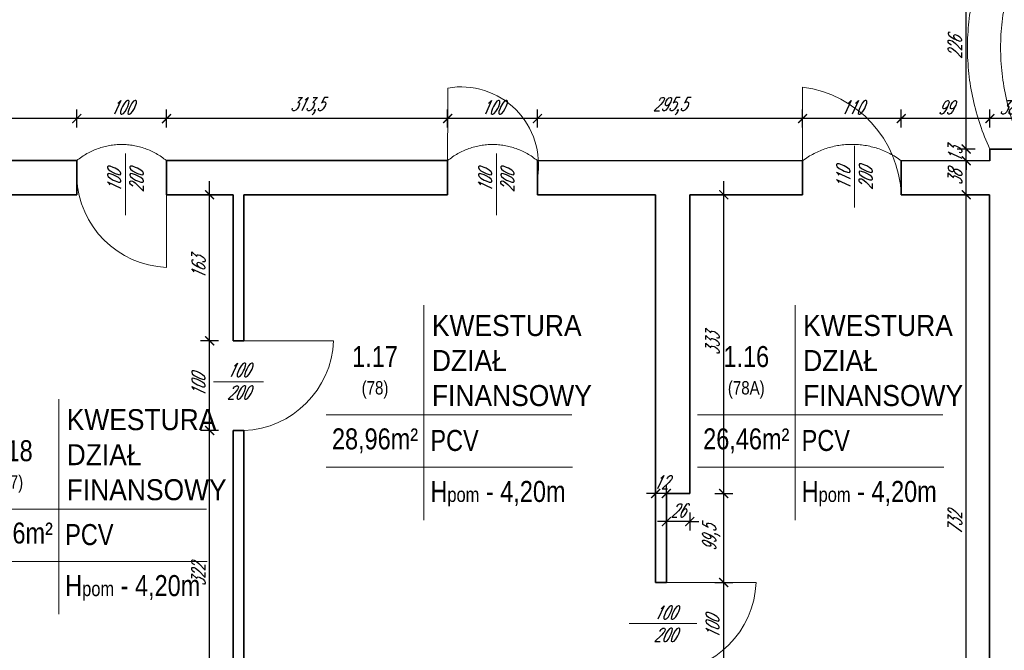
# Model space of a CAD drawing. Header units: millimetres. Extents: x 402 to 79005, y -7782 to 89952.
# Tile 147 of 256: x 23576 to 24673, y 28628 to 29332. Entities that reach past the tile are written whole.
import ezdxf

# ---------------------------------------------------------------- set-up
doc = ezdxf.new("R2010")
doc.units = ezdxf.units.MM
doc.header["$LTSCALE"] = 10
doc.linetypes.add('DASHED', pattern=[19.05, 12.7, -6.35])
doc.layers.get('0').update_dxf_attribs({"lineweight": 0})
doc.layers.get('Defpoints').update_dxf_attribs({"color": 253})
for name, color, linetype, lineweight in [('01 parter - ściany', 253, 'Continuous', 35), ('03_drzwi', 253, 'Continuous', 15), ('04-2_nad', 253, 'DASHED', 5), ('05-01_wymiary', 253, 'Continuous', 5), ('05-03_opis', 253, 'Continuous', 5)]:
    doc.layers.add(name, color=color, linetype=linetype, lineweight=lineweight)
doc.styles.add('ariel', font='ARIAL.TTF', dxfattribs={"width": 0.8})
doc.styles.add('ariel_wym', font='simplex.shx', dxfattribs={"width": 0.65, "oblique": 25})
doc.dimstyles.new('ariel 50 wnętrze', dxfattribs={"dimtxt": 15, "dimasz": 10, "dimexe": 10, "dimexo": 0, "dimgap": 5, "dimtad": 1, "dimdec": 1, "dimrnd": 0.5, "dimtxsty": 'ariel_wym', "dimblk": 'ARCHTICK', "dimcen": 2.5, "dimdle": 15, "dimazin": 0, "dimtfac": 1, "dimtdec": 1, "dimtix": 1, "dimtmove": 0, "dimatfit": 3, "dimldrblk": 'DOT', "dimfxl": 0, "dimarcsym": 0})

# ---------------------------------------------------------------- blocks, each defined once
blk = doc.blocks.new('_ArchTick')
at = {"color": 0, "linetype": 'ByBlock', "const_width": 0.15}
blk.add_lwpolyline([(-0.5, -0.5), (0.5, 0.5)], dxfattribs=at)
blk = doc.blocks.new('*D1583')
at = {"layer": '05-01_wymiary', "color": 0, "lineweight": -2}
for p, q in [((24657.4, 29211.4), (24657.4, 29231.4)), ((24695.4, 29211.4), (24695.4, 29231.4)), ((24710.4, 29221.4), (24642.4, 29221.4))]:
    blk.add_line(p, q, dxfattribs=at)
at = {"layer": 'Defpoints', "color": 0}
for p in [(24657.4, 29221.4), (24657.4, 29187.4), (24695.4, 29187.4)]:
    blk.add_point(p, dxfattribs=at)
at = {"layer": '05-01_wymiary', "color": 0, "lineweight": -2, "xscale": 10, "yscale": 10, "zscale": 10, "rotation": 180}
blk.add_blockref('_ArchTick', (24657.4, 29221.4), dxfattribs=at)
at = {"layer": '05-01_wymiary', "color": 0, "lineweight": -2, "xscale": 10, "yscale": 10, "zscale": 10}
blk.add_blockref('_ArchTick', (24695.4, 29221.4), dxfattribs=at)
at = {"layer": '05-01_wymiary', "color": 0, "insert": (24676.4, 29233.9), "char_height": 15, "attachment_point": 5, "style": 'ariel_wym'}
blk.add_mtext('38', dxfattribs=at)
blk = doc.blocks.new('_Dot')
at = {"color": 0, "linetype": 'ByBlock', "lineweight": -2}
blk.add_line((-0.5, 0), (-1, 0), dxfattribs=at)
at = {"color": 0, "linetype": 'ByBlock', "const_width": 0.5}
blk.add_lwpolyline([(-0.25, 0, 1), (0.25, 0, 1)], format="xyb", close=True, dxfattribs=at)
blk = doc.blocks.new('*D1584')
at = {"layer": '05-01_wymiary', "color": 0, "lineweight": -2}
for p, q in [((24558.6, 29211.4), (24558.6, 29231.4)), ((24657.4, 29211.4), (24657.4, 29231.4)), ((24672.4, 29221.4), (24543.6, 29221.4))]:
    blk.add_line(p, q, dxfattribs=at)
at = {"layer": 'Defpoints', "color": 0}
for p in [(24558.6, 29221.4), (24657.4, 29187.4), (24558.6, 29174.5)]:
    blk.add_point(p, dxfattribs=at)
at = {"layer": '05-01_wymiary', "color": 0, "lineweight": -2, "xscale": 10, "yscale": 10, "zscale": 10, "rotation": 180}
blk.add_blockref('_ArchTick', (24558.6, 29221.4), dxfattribs=at)
at = {"layer": '05-01_wymiary', "color": 0, "lineweight": -2, "xscale": 10, "yscale": 10, "zscale": 10}
blk.add_blockref('_ArchTick', (24657.4, 29221.4), dxfattribs=at)
at = {"layer": '05-01_wymiary', "color": 0, "insert": (24608, 29233.9), "char_height": 15, "attachment_point": 5, "style": 'ariel_wym'}
blk.add_mtext('99', dxfattribs=at)
blk = doc.blocks.new('*D1585')
at = {"layer": '05-01_wymiary', "color": 0, "lineweight": -2}
for p, q in [((24448.6, 29211.4), (24448.6, 29231.4)), ((24558.6, 29211.4), (24558.6, 29231.4)), ((24573.6, 29221.4), (24433.6, 29221.4))]:
    blk.add_line(p, q, dxfattribs=at)
at = {"layer": 'Defpoints', "color": 0}
for p in [(24448.6, 29221.4), (24448.6, 29174.5), (24558.6, 29174.5)]:
    blk.add_point(p, dxfattribs=at)
at = {"layer": '05-01_wymiary', "color": 0, "lineweight": -2, "xscale": 10, "yscale": 10, "zscale": 10, "rotation": 180}
blk.add_blockref('_ArchTick', (24448.6, 29221.4), dxfattribs=at)
at = {"layer": '05-01_wymiary', "color": 0, "lineweight": -2, "xscale": 10, "yscale": 10, "zscale": 10}
blk.add_blockref('_ArchTick', (24558.6, 29221.4), dxfattribs=at)
at = {"layer": '05-01_wymiary', "color": 0, "insert": (24503.6, 29233.9), "char_height": 15, "attachment_point": 5, "style": 'ariel_wym'}
blk.add_mtext('110', dxfattribs=at)
blk = doc.blocks.new('*D1586')
at = {"layer": '05-01_wymiary', "color": 0, "lineweight": -2}
for p, q in [((24153, 29211.4), (24153, 29231.4)), ((24448.6, 29211.4), (24448.6, 29231.4)), ((24463.6, 29221.4), (24138, 29221.4))]:
    blk.add_line(p, q, dxfattribs=at)
at = {"layer": 'Defpoints', "color": 0}
for p in [(24153, 29221.4), (24153, 29174.5), (24448.6, 29174.5)]:
    blk.add_point(p, dxfattribs=at)
at = {"layer": '05-01_wymiary', "color": 0, "lineweight": -2, "xscale": 10, "yscale": 10, "zscale": 10, "rotation": 180}
blk.add_blockref('_ArchTick', (24153, 29221.4), dxfattribs=at)
at = {"layer": '05-01_wymiary', "color": 0, "lineweight": -2, "xscale": 10, "yscale": 10, "zscale": 10}
blk.add_blockref('_ArchTick', (24448.6, 29221.4), dxfattribs=at)
at = {"layer": '05-01_wymiary', "color": 0, "insert": (24300.8, 29235.3), "char_height": 15, "attachment_point": 5, "style": 'ariel_wym'}
blk.add_mtext('295,5', dxfattribs=at)
blk = doc.blocks.new('*D1587')
at = {"layer": '05-01_wymiary', "color": 0, "lineweight": -2}
for p, q in [((24053, 29211.4), (24053, 29231.4)), ((24153, 29211.4), (24153, 29231.4)), ((24168, 29221.4), (24038, 29221.4))]:
    blk.add_line(p, q, dxfattribs=at)
at = {"layer": 'Defpoints', "color": 0}
for p in [(24053, 29221.4), (24053, 29174.5), (24153, 29174.5)]:
    blk.add_point(p, dxfattribs=at)
at = {"layer": '05-01_wymiary', "color": 0, "lineweight": -2, "xscale": 10, "yscale": 10, "zscale": 10, "rotation": 180}
blk.add_blockref('_ArchTick', (24053, 29221.4), dxfattribs=at)
at = {"layer": '05-01_wymiary', "color": 0, "lineweight": -2, "xscale": 10, "yscale": 10, "zscale": 10}
blk.add_blockref('_ArchTick', (24153, 29221.4), dxfattribs=at)
at = {"layer": '05-01_wymiary', "color": 0, "insert": (24103, 29233.9), "char_height": 15, "attachment_point": 5, "style": 'ariel_wym'}
blk.add_mtext('100', dxfattribs=at)
blk = doc.blocks.new('*D1588')
at = {"layer": '05-01_wymiary', "color": 0, "lineweight": -2}
for p, q in [((23739.6, 29211.4), (23739.6, 29231.4)), ((24053, 29211.4), (24053, 29231.4)), ((24068, 29221.4), (23724.6, 29221.4))]:
    blk.add_line(p, q, dxfattribs=at)
at = {"layer": 'Defpoints', "color": 0}
for p in [(23739.6, 29221.4), (23739.6, 29174.5), (24053, 29174.5)]:
    blk.add_point(p, dxfattribs=at)
at = {"layer": '05-01_wymiary', "color": 0, "lineweight": -2, "xscale": 10, "yscale": 10, "zscale": 10, "rotation": 180}
blk.add_blockref('_ArchTick', (23739.6, 29221.4), dxfattribs=at)
at = {"layer": '05-01_wymiary', "color": 0, "lineweight": -2, "xscale": 10, "yscale": 10, "zscale": 10}
blk.add_blockref('_ArchTick', (24053, 29221.4), dxfattribs=at)
at = {"layer": '05-01_wymiary', "color": 0, "insert": (23896.3, 29235.3), "char_height": 15, "attachment_point": 5, "style": 'ariel_wym'}
blk.add_mtext('313,5', dxfattribs=at)
blk = doc.blocks.new('*D1589')
at = {"layer": '05-01_wymiary', "color": 0, "lineweight": -2}
for p, q in [((23639.6, 29211.4), (23639.6, 29231.4)), ((23739.6, 29211.4), (23739.6, 29231.4)), ((23754.6, 29221.4), (23624.6, 29221.4))]:
    blk.add_line(p, q, dxfattribs=at)
at = {"layer": 'Defpoints', "color": 0}
for p in [(23639.6, 29221.4), (23639.6, 29174.5), (23739.6, 29174.5)]:
    blk.add_point(p, dxfattribs=at)
at = {"layer": '05-01_wymiary', "color": 0, "lineweight": -2, "xscale": 10, "yscale": 10, "zscale": 10, "rotation": 180}
blk.add_blockref('_ArchTick', (23639.6, 29221.4), dxfattribs=at)
at = {"layer": '05-01_wymiary', "color": 0, "lineweight": -2, "xscale": 10, "yscale": 10, "zscale": 10}
blk.add_blockref('_ArchTick', (23739.6, 29221.4), dxfattribs=at)
at = {"layer": '05-01_wymiary', "color": 0, "insert": (23689.6, 29233.9), "char_height": 15, "attachment_point": 5, "style": 'ariel_wym'}
blk.add_mtext('100', dxfattribs=at)
blk = doc.blocks.new('*D1590')
at = {"layer": '05-01_wymiary', "color": 0, "lineweight": -2}
for p, q in [((23414.6, 29211.4), (23414.6, 29231.4)), ((23639.6, 29211.4), (23639.6, 29231.4)), ((23654.6, 29221.4), (23399.6, 29221.4))]:
    blk.add_line(p, q, dxfattribs=at)
at = {"layer": 'Defpoints', "color": 0}
for p in [(23414.6, 29221.4), (23414.6, 29174.5), (23639.6, 29174.5)]:
    blk.add_point(p, dxfattribs=at)
at = {"layer": '05-01_wymiary', "color": 0, "lineweight": -2, "xscale": 10, "yscale": 10, "zscale": 10, "rotation": 180}
blk.add_blockref('_ArchTick', (23414.6, 29221.4), dxfattribs=at)
at = {"layer": '05-01_wymiary', "color": 0, "lineweight": -2, "xscale": 10, "yscale": 10, "zscale": 10}
blk.add_blockref('_ArchTick', (23639.6, 29221.4), dxfattribs=at)
at = {"layer": '05-01_wymiary', "color": 0, "insert": (23527.1, 29233.9), "char_height": 15, "attachment_point": 5, "style": 'ariel_wym'}
blk.add_mtext('225', dxfattribs=at)
blk = doc.blocks.new('*D1601')
at = {"layer": '05-01_wymiary', "color": 0, "lineweight": -2}
for p, q in [((23787.7, 28536.5), (23787.7, 28888.6)), ((23797.7, 28873.6), (23777.7, 28873.6)), ((23797.7, 28551.5), (23777.7, 28551.5))]:
    blk.add_line(p, q, dxfattribs=at)
at = {"layer": 'Defpoints', "color": 0}
for p in [(23787.7, 28873.6), (23813.8, 28873.6), (23813.8, 28551.5)]:
    blk.add_point(p, dxfattribs=at)
at = {"layer": '05-01_wymiary', "color": 0, "lineweight": -2, "xscale": 10, "yscale": 10, "zscale": 10}
for p, rotation in [((23787.7, 28873.6), 90), ((23787.7, 28551.5), 270)]:
    blk.add_blockref('_ArchTick', p, dxfattribs=dict(at, rotation=rotation))
at = {"layer": '05-01_wymiary', "color": 0, "insert": (23775.2, 28712.5), "char_height": 15, "attachment_point": 5, "rotation": 90, "style": 'ariel_wym'}
blk.add_mtext('322', dxfattribs=at)
blk = doc.blocks.new('*D1602')
at = {"layer": '05-01_wymiary', "color": 0, "lineweight": -2}
for p, q in [((23787.7, 28858.6), (23787.7, 28988.6)), ((23797.7, 28973.6), (23777.7, 28973.6)), ((23797.7, 28873.6), (23777.7, 28873.6))]:
    blk.add_line(p, q, dxfattribs=at)
at = {"layer": 'Defpoints', "color": 0}
for p in [(23787.7, 28973.6), (23813.8, 28973.6), (23813.8, 28873.6)]:
    blk.add_point(p, dxfattribs=at)
at = {"layer": '05-01_wymiary', "color": 0, "lineweight": -2, "xscale": 10, "yscale": 10, "zscale": 10}
for p, rotation in [((23787.7, 28973.6), 90), ((23787.7, 28873.6), 270)]:
    blk.add_blockref('_ArchTick', p, dxfattribs=dict(at, rotation=rotation))
at = {"layer": '05-01_wymiary', "color": 0, "insert": (23775.2, 28923.6), "char_height": 15, "attachment_point": 5, "rotation": 90, "style": 'ariel_wym'}
blk.add_mtext('100', dxfattribs=at)
blk = doc.blocks.new('*D1603')
at = {"layer": '05-01_wymiary', "color": 0, "lineweight": -2}
for p, q in [((23787.7, 28958.6), (23787.7, 29151.5)), ((23797.7, 29136.5), (23777.7, 29136.5)), ((23797.7, 28973.6), (23777.7, 28973.6))]:
    blk.add_line(p, q, dxfattribs=at)
at = {"layer": 'Defpoints', "color": 0}
for p in [(23787.7, 29136.5), (23813.8, 29136.5), (23813.8, 28973.6)]:
    blk.add_point(p, dxfattribs=at)
at = {"layer": '05-01_wymiary', "color": 0, "lineweight": -2, "xscale": 10, "yscale": 10, "zscale": 10}
for p, rotation in [((23787.7, 29136.5), 90), ((23787.7, 28973.6), 270)]:
    blk.add_blockref('_ArchTick', p, dxfattribs=dict(at, rotation=rotation))
at = {"layer": '05-01_wymiary', "color": 0, "insert": (23775.2, 29055), "char_height": 15, "attachment_point": 5, "rotation": 90, "style": 'ariel_wym'}
blk.add_mtext('163', dxfattribs=at)
blk = doc.blocks.new('*D1608')
at = {"layer": '05-01_wymiary', "color": 0, "lineweight": -2}
for p, q in [((24360.7, 28589.1), (24360.7, 28719.1)), ((24350.7, 28704.1), (24370.7, 28704.1)), ((24350.7, 28604.1), (24370.7, 28604.1))]:
    blk.add_line(p, q, dxfattribs=at)
at = {"layer": 'Defpoints', "color": 0}
for p in [(24297, 28704.1), (24360.7, 28704.1), (24296.8, 28604.1)]:
    blk.add_point(p, dxfattribs=at)
at = {"layer": '05-01_wymiary', "color": 0, "lineweight": -2, "xscale": 10, "yscale": 10, "zscale": 10}
for p, rotation in [((24360.7, 28704.1), 90), ((24360.7, 28604.1), 270)]:
    blk.add_blockref('_ArchTick', p, dxfattribs=dict(at, rotation=rotation))
at = {"layer": '05-01_wymiary', "color": 0, "insert": (24348.2, 28654.1), "char_height": 15, "attachment_point": 5, "rotation": 90, "style": 'ariel_wym'}
blk.add_mtext('100', dxfattribs=at)
blk = doc.blocks.new('*D1609')
at = {"layer": '05-01_wymiary', "color": 0, "lineweight": -2}
for p, q in [((24360.7, 28689.1), (24360.7, 28818.4)), ((24350.7, 28803.4), (24370.7, 28803.4)), ((24350.7, 28704.1), (24370.7, 28704.1))]:
    blk.add_line(p, q, dxfattribs=at)
at = {"layer": 'Defpoints', "color": 0}
for p in [(24322.8, 28803.4), (24360.7, 28803.4), (24297, 28704.1)]:
    blk.add_point(p, dxfattribs=at)
at = {"layer": '05-01_wymiary', "color": 0, "lineweight": -2, "xscale": 10, "yscale": 10, "zscale": 10}
for p, rotation in [((24360.7, 28803.4), 90), ((24360.7, 28704.1), 270)]:
    blk.add_blockref('_ArchTick', p, dxfattribs=dict(at, rotation=rotation))
at = {"layer": '05-01_wymiary', "color": 0, "insert": (24346.8, 28753.8), "char_height": 15, "attachment_point": 5, "rotation": 90, "style": 'ariel_wym'}
blk.add_mtext('99,5', dxfattribs=at)
blk = doc.blocks.new('*D1610')
at = {"layer": '05-01_wymiary', "color": 0, "lineweight": -2}
for p, q in [((24360.7, 28788.4), (24360.7, 29151.5)), ((24350.7, 29136.5), (24370.7, 29136.5)), ((24350.7, 28803.4), (24370.7, 28803.4))]:
    blk.add_line(p, q, dxfattribs=at)
at = {"layer": 'Defpoints', "color": 0}
for p in [(24322.8, 29136.5), (24360.7, 29136.5), (24322.8, 28803.4)]:
    blk.add_point(p, dxfattribs=at)
at = {"layer": '05-01_wymiary', "color": 0, "lineweight": -2, "xscale": 10, "yscale": 10, "zscale": 10}
for p, rotation in [((24360.7, 29136.5), 90), ((24360.7, 28803.4), 270)]:
    blk.add_blockref('_ArchTick', p, dxfattribs=dict(at, rotation=rotation))
at = {"layer": '05-01_wymiary', "color": 0, "insert": (24348.2, 28970), "char_height": 15, "attachment_point": 5, "rotation": 90, "style": 'ariel_wym'}
blk.add_mtext('333', dxfattribs=at)
blk = doc.blocks.new('*D1611')
at = {"layer": '05-01_wymiary', "color": 0, "lineweight": -2}
for p, q in [((24296.8, 28782), (24296.8, 28762)), ((24322.8, 28782), (24322.8, 28762)), ((24296.8, 28772), (24286.8, 28772)), ((24322.8, 28772), (24296.8, 28772)), ((24322.8, 28772), (24332.8, 28772))]:
    blk.add_line(p, q, dxfattribs=at)
at = {"layer": 'Defpoints', "color": 0}
for p in [(24296.8, 28803.4), (24322.8, 28803.4), (24296.8, 28772)]:
    blk.add_point(p, dxfattribs=at)
at = {"layer": '05-01_wymiary', "color": 0, "lineweight": -2, "xscale": 10, "yscale": 10, "zscale": 10}
blk.add_blockref('_ArchTick', (24296.8, 28772), dxfattribs=at)
at = {"layer": '05-01_wymiary', "color": 0, "lineweight": -2, "xscale": 10, "yscale": 10, "zscale": 10, "rotation": 180}
blk.add_blockref('_ArchTick', (24322.8, 28772), dxfattribs=at)
at = {"layer": '05-01_wymiary', "color": 0, "insert": (24309.8, 28784.5), "char_height": 15, "attachment_point": 5, "style": 'ariel_wym'}
blk.add_mtext('26', dxfattribs=at)
blk = doc.blocks.new('*D1612')
at = {"layer": '05-01_wymiary', "color": 0, "lineweight": -2}
for p, q in [((24284.8, 28803.4), (24284.8, 28813.4)), ((24296.8, 28793.4), (24296.8, 28813.4)), ((24284.8, 28803.4), (24274.8, 28803.4)), ((24296.8, 28803.4), (24284.8, 28803.4)), ((24296.8, 28803.4), (24306.8, 28803.4))]:
    blk.add_line(p, q, dxfattribs=at)
at = {"layer": 'Defpoints', "color": 0}
for p in [(24284.8, 28803.4), (24284.8, 28803.4), (24296.8, 28772)]:
    blk.add_point(p, dxfattribs=at)
at = {"layer": '05-01_wymiary', "color": 0, "lineweight": -2, "xscale": 10, "yscale": 10, "zscale": 10}
blk.add_blockref('_ArchTick', (24284.8, 28803.4), dxfattribs=at)
at = {"layer": '05-01_wymiary', "color": 0, "lineweight": -2, "xscale": 10, "yscale": 10, "zscale": 10, "rotation": 180}
blk.add_blockref('_ArchTick', (24296.8, 28803.4), dxfattribs=at)
at = {"layer": '05-01_wymiary', "color": 0, "insert": (24290.8, 28815.9), "char_height": 15, "attachment_point": 5, "style": 'ariel_wym'}
blk.add_mtext('12', dxfattribs=at)
blk = doc.blocks.new('*D1613')
at = {"layer": '05-01_wymiary', "color": 0, "lineweight": -2}
for p, q in [((24631, 28389.5), (24631, 29151.5)), ((24631, 29136.5), (24621, 29136.5)), ((24641, 28404.5), (24621, 28404.5))]:
    blk.add_line(p, q, dxfattribs=at)
at = {"layer": 'Defpoints', "color": 0}
for p in [(24631, 29136.5), (24631, 29136.5), (24656.8, 28404.5)]:
    blk.add_point(p, dxfattribs=at)
at = {"layer": '05-01_wymiary', "color": 0, "lineweight": -2, "xscale": 10, "yscale": 10, "zscale": 10}
for p, rotation in [((24631, 29136.5), 90), ((24631, 28404.5), 270)]:
    blk.add_blockref('_ArchTick', p, dxfattribs=dict(at, rotation=rotation))
at = {"layer": '05-01_wymiary', "color": 0, "insert": (24618.5, 28770.5), "char_height": 15, "attachment_point": 5, "rotation": 90, "style": 'ariel_wym'}
blk.add_mtext('732', dxfattribs=at)
blk = doc.blocks.new('*D1614')
at = {"layer": '05-01_wymiary', "color": 0, "lineweight": -2}
for p, q in [((24631, 29121.5), (24631, 29189.4)), ((24641, 29174.4), (24621, 29174.4)), ((24631, 29136.5), (24621, 29136.5))]:
    blk.add_line(p, q, dxfattribs=at)
at = {"layer": 'Defpoints', "color": 0}
for p in [(24631, 29174.4), (24657.4, 29174.4), (24631, 29136.5)]:
    blk.add_point(p, dxfattribs=at)
at = {"layer": '05-01_wymiary', "color": 0, "lineweight": -2, "xscale": 10, "yscale": 10, "zscale": 10}
for p, rotation in [((24631, 29174.4), 90), ((24631, 29136.5), 270)]:
    blk.add_blockref('_ArchTick', p, dxfattribs=dict(at, rotation=rotation))
at = {"layer": '05-01_wymiary', "color": 0, "insert": (24618.5, 29155.5), "char_height": 15, "attachment_point": 5, "rotation": 90, "style": 'ariel_wym'}
blk.add_mtext('38', dxfattribs=at)
blk = doc.blocks.new('*D1615')
at = {"layer": '05-01_wymiary', "color": 0, "lineweight": -2}
for p, q in [((24631, 29187.5), (24631, 29197.5)), ((24641, 29187.5), (24621, 29187.5)), ((24631, 29174.4), (24631, 29187.5)), ((24641, 29174.4), (24621, 29174.4)), ((24631, 29174.4), (24631, 29164.4))]:
    blk.add_line(p, q, dxfattribs=at)
at = {"layer": 'Defpoints', "color": 0}
for p in [(24631, 29187.5), (24657.4, 29187.5), (24657.4, 29174.4)]:
    blk.add_point(p, dxfattribs=at)
at = {"layer": '05-01_wymiary', "color": 0, "lineweight": -2, "xscale": 10, "yscale": 10, "zscale": 10}
for p, rotation in [((24631, 29187.5), 270), ((24631, 29174.4), 90)]:
    blk.add_blockref('_ArchTick', p, dxfattribs=dict(at, rotation=rotation))
at = {"layer": '05-01_wymiary', "color": 0, "insert": (24618.5, 29181), "char_height": 15, "attachment_point": 5, "rotation": 90, "style": 'ariel_wym'}
blk.add_mtext('13', dxfattribs=at)
blk = doc.blocks.new('*D1616')
at = {"layer": '05-01_wymiary', "color": 0, "lineweight": -2}
for p, q in [((24631, 29172.5), (24631, 29428.5)), ((24641, 29413.5), (24621, 29413.5)), ((24641, 29187.5), (24621, 29187.5))]:
    blk.add_line(p, q, dxfattribs=at)
at = {"layer": 'Defpoints', "color": 0}
for p in [(24631, 29413.5), (24657.4, 29413.5), (24657.4, 29187.5)]:
    blk.add_point(p, dxfattribs=at)
at = {"layer": '05-01_wymiary', "color": 0, "lineweight": -2, "xscale": 10, "yscale": 10, "zscale": 10}
for p, rotation in [((24631, 29413.5), 90), ((24631, 29187.5), 270)]:
    blk.add_blockref('_ArchTick', p, dxfattribs=dict(at, rotation=rotation))
at = {"layer": '05-01_wymiary', "color": 0, "insert": (24618.5, 29300.5), "char_height": 15, "attachment_point": 5, "rotation": 90, "style": 'ariel_wym'}
blk.add_mtext('226', dxfattribs=at)

msp = doc.modelspace()

# ---------------------------------------------------------------- linework, layer by layer
at = {"layer": '01 parter - ściany'}
for p, q in [((24657.36, 29187.43), (24657.36, 29174.43)), ((24657.36, 29187.43), (24695.36, 29187.43)), ((23639.6, 29174.5), (23414.62, 29174.5)), ((23639.6, 29174.5), (23639.6, 29136.5)), ((24053.01, 29174.5), (23739.6, 29174.5)), ((23739.6, 29174.5), (23739.6, 29136.5)), ((24053.01, 29174.5), (24053.01, 29136.5)), ((24448.59, 29174.46), (24153.01, 29174.5)), ((24153.01, 29174.5), (24153.01, 29136.5)), ((24448.56, 29174.43), (24448.56, 29136.5)), ((24657.36, 29174.5), (24558.56, 29174.43)), ((24558.56, 29174.43), (24558.56, 29136.5)), ((23639.6, 29136.5), (23506.83, 29136.5)), ((23813.83, 29136.5), (23739.59, 29136.5)), ((23813.83, 28973.55), (23813.83, 29136.5)), ((24053.01, 29136.5), (23825.83, 29136.5)), ((23825.83, 29136.5), (23825.83, 28973.55)), ((24284.83, 29136.5), (24153, 29136.5)), ((24284.83, 29136.5), (24284.83, 28704.09)), ((24448.56, 29136.53), (24322.83, 29136.5)), ((24322.83, 28803.45), (24322.83, 29136.5)), ((24656.83, 29136.5), (24558.56, 29136.5)), ((24656.83, 28532.21), (24656.83, 29136.5)), ((23825.83, 28973.55), (23813.83, 28973.55)), ((23813.83, 28551.5), (23813.83, 28873.55)), ((23825.83, 28873.55), (23813.83, 28873.55)), ((23825.83, 28873.55), (23825.83, 28551.5)), ((24296.83, 28803.45), (24320.83, 28803.45)), ((24296.83, 28803.45), (24322.83, 28803.45)), ((24296.83, 28704.09), (24296.83, 28803.45)), ((24296.83, 28704.09), (24296.83, 28803.45)), ((24296.96, 28704.09), (24284.83, 28704.09))]:
    msp.add_line(p, q, dxfattribs=at)
at = {"layer": '03_drzwi'}
for p, q in [((24053.07, 29255.5), (24053.01, 29155.5)), ((24448.63, 29256.6), (24448.56, 29136.5)), ((23693.99, 29113.61), (23693.98, 29182.49)), ((24107.4, 29113.61), (24107.39, 29182.49)), ((24506.65, 29122.12), (24506.64, 29191)), ((23739.53, 29055.5), (23739.6, 29155.5)), ((23925.83, 28973.49), (23825.83, 28973.55)), ((23847.93, 28927.94), (23792.04, 28927.92)), ((24396.83, 28704.03), (24296.83, 28704.09)), ((24330.68, 28658.48), (24255.32, 28658.46))]:
    msp.add_line(p, q, dxfattribs=at)
for centre, radius, start, end in [((24067.73, 29170.21), 86.54, 350.21035, 99.75217), ((24432.32, 29131.31), 126.35, 2.35191, 82.58464), ((23743.83, 29159.72), 104.31, 182.32138, 267.64114), ((23821.61, 28977.78), 104.31, 272.32138, 357.64114), ((24292.61, 28708.32), 104.31, 272.32138, 357.64114)]:
    msp.add_arc(centre, radius, start, end, dxfattribs=at)
at = {"layer": '04-2_nad', "ltscale": 2}
for centre, radius, start, end in [((24900.25, 29300.5), 267.89, 155.05034, 204.94966), ((24927.2, 29300.5), 257.92, 154.01506, 205.98494), ((23689.6, 29114.31), 78.25, 50.28152, 129.71848), ((24103.01, 29114.31), 78.25, 50.28152, 129.71848), ((24503.59, 29100.47), 92.19, 53.37383, 126.62617)]:
    msp.add_arc(centre, radius, start, end, dxfattribs=at)
at = {"layer": '05-03_opis'}
for p, q in [((24026.53, 29013.54), (24026.53, 28773.71)), ((24440.29, 29013.54), (24440.29, 28773.71)), ((23619.47, 28908.56), (23619.47, 28668.73)), ((23917.62, 28890.98), (24191.33, 28890.98)), ((24331.38, 28890.98), (24605.08, 28890.98)), ((23917.62, 28832.62), (24192.09, 28832.62)), ((24331.38, 28832.62), (24605.85, 28832.62)), ((23510.55, 28786), (23784.26, 28786)), ((23510.55, 28727.64), (23785.02, 28727.64))]:
    msp.add_line(p, q, dxfattribs=at)

# ---------------------------------------------------------------- texts
at = {"layer": '03_drzwi', "char_height": 15, "width": 160.5905, "attachment_point": 1, "style": 'ariel_wym'}
for s, insert, rotation in [('100\\P200', (23673.83, 29139.24), 89.9915), ('100\\P200', (24087.24, 29139.24), 89.9915), ('110\\P200', (24486.49, 29141.81), 89.9915), ('100\\P200', (23807.15, 28948.55), 359.9915), ('100\\P200', (24282.69, 28678.15), 359.9915)]:
    msp.add_mtext(s, dxfattribs=dict(at, insert=insert, rotation=rotation))
at = {"layer": '05-03_opis', "style": 'ariel'}
for s, insert, char_height, width, attachment_point in [('{\\fArial|b0|i0|c238|p34;\\W0.9;KWESTURA\\PDZIAŁ \\PFINANSOWY}', (24035.44, 28951.46), 23.4234, 356.6375, 4), ('{\\fArial|b0|i0|c238|p34;\\W0.9;KWESTURA\\PDZIAŁ \\PFINANSOWY}', (24449.2, 28951.46), 23.4234, 356.6375, 4), ('{\\fArial|b0|i0|c238|p34;1.17\\P\\H0.6404x;(78)}', (23972.07, 28938.48), 23.4234, 108.9126, 5), ('{\\fArial|b0|i0|c238|p34;1.16\\P\\H0.6404x;(78A)}', (24385.83, 28938.48), 23.4234, 108.9126, 5), ('{\\fArial|b0|i0|c238|p34;\\W0.9;KWESTURA\\PDZIAŁ \\PFINANSOWY}', (23628.38, 28846.48), 23.4234, 356.6375, 4), ('{\\fArial|b0|i0|c238|p34;28,96m²}', (23972.07, 28862.07), 23.4234, 108.9126, 5), (' PCV', (24026.53, 28862.35), 23.423, 322.789, 4), ('{\\fArial|b0|i0|c238|p34;26,46m²}', (24385.83, 28862.07), 23.4234, 108.9126, 5), (' PCV', (24440.29, 28862.35), 23.423, 322.789, 4), ('{\\fArial|b0|i0|c238|p34;1.18\\P\\H0.6404x;(77)}', (23565.01, 28833.5), 23.4234, 108.9126, 5), ('{\\fArial|b0|i0|c238|p34; H\\H0.7x;pom\\H1.429x; - 4,20m}', (24026.53, 28803.17), 23.4234, 322.789, 4), ('{\\fArial|b0|i0|c238|p34; H\\H0.7x;pom\\H1.429x; - 4,20m}', (24440.29, 28803.17), 23.4234, 322.789, 4), ('{\\fArial|b0|i0|c238|p34;17,96m²}', (23565.01, 28757.09), 23.4234, 108.9126, 5), (' PCV', (23619.47, 28757.37), 23.423, 322.789, 4), ('{\\fArial|b0|i0|c238|p34; H\\H0.7x;pom\\H1.429x; - 4,20m}', (23619.47, 28698.19), 23.4234, 322.789, 4)]:
    msp.add_mtext(s, dxfattribs=dict(at, insert=insert, char_height=char_height, width=width, attachment_point=attachment_point))

# ---------------------------------------------------------------- dimensions: what is measured, and where the dimension line sits
at = {"layer": '05-01_wymiary'}
for base, p1, p2, picture, middle in [((24630.95, 29413.5), (24657.36, 29187.49), (24657.36, 29413.5), '*D1616', (24618.45, 29300.5)), ((24630.95, 29187.49), (24657.36, 29174.43), (24657.36, 29187.49), '*D1615', (24618.45, 29180.96)), ((24630.95, 29174.43), (24630.95, 29136.5), (24657.36, 29174.43), '*D1614', (24618.45, 29155.47)), ((23787.7165, 29136.4987), (23813.8346, 28973.5511), (23813.8346, 29136.4987), '*D1603', (23775.2165, 29055.0249)), ((24360.7417, 29136.4987), (24322.8346, 28803.448), (24322.8346, 29136.4987), '*D1610', (24348.2417, 28969.9733)), ((23787.72, 28973.55), (23813.83, 28873.55), (23813.83, 28973.55), '*D1602', (23775.22, 28923.55)), ((24360.74, 28803.45), (24296.96, 28704.09), (24322.83, 28803.45), '*D1609', (24346.81, 28753.77)), ((24360.74, 28704.09), (24296.83, 28604.09), (24296.96, 28704.09), '*D1608', (24348.24, 28654.09))]:
    dim = msp.add_linear_dim(base=base, p1=p1, p2=p2, angle=90, dimstyle='ariel 50 wnętrze', override={"dimtmove": 1}, dxfattribs=at)
    dim.commit()
    dim.dimension.update_dxf_attribs({"geometry": picture, "text_midpoint": middle})
for base, p1, p2, picture, middle in [((23414.62, 29221.39), (23639.6, 29174.5), (23414.62, 29174.5), '*D1590', (23527.11, 29233.89)), ((23639.6, 29221.39), (23739.6, 29174.5), (23639.6, 29174.5), '*D1589', (23689.6, 29233.89)), ((23739.6, 29221.39), (24053.01, 29174.5), (23739.6, 29174.5), '*D1588', (23896.3, 29235.32)), ((24053.01, 29221.39), (24153.01, 29174.5), (24053.01, 29174.5), '*D1587', (24103.01, 29233.89)), ((24153.01, 29221.39), (24448.59, 29174.46), (24153.01, 29174.5), '*D1586', (24300.8, 29235.32)), ((24448.59, 29221.42), (24558.59, 29174.46), (24448.59, 29174.46), '*D1585', (24503.59, 29233.92)), ((24558.59, 29221.39), (24657.36, 29187.43), (24558.59, 29174.46), '*D1584', (24607.98, 29233.89)), ((24657.36, 29221.39), (24695.36, 29187.43), (24657.36, 29187.43), '*D1583', (24676.36, 29233.89)), ((24284.83, 28803.45), (24296.83, 28772.01), (24284.83, 28803.45), '*D1612', (24290.83, 28815.95))]:
    dim = msp.add_linear_dim(base=base, p1=p1, p2=p2, dimstyle='ariel 50 wnętrze', override={"dimtmove": 1}, dxfattribs=at)
    dim.commit()
    dim.dimension.update_dxf_attribs({"geometry": picture, "text_midpoint": middle})
for base, p1, p2, picture, middle in [((24630.95, 29136.5), (24656.83, 28404.5), (24630.95, 29136.5), '*D1613', (24618.45, 28770.5)), ((23787.7165, 28873.5511), (23813.8346, 28551.4987), (23813.8346, 28873.5511), '*D1601', (23775.2165, 28712.5249))]:
    dim = msp.add_linear_dim(base=base, p1=p1, p2=p2, angle=90, dimstyle='ariel 50 wnętrze', dxfattribs=at)
    dim.commit()
    dim.dimension.update_dxf_attribs({"geometry": picture, "text_midpoint": middle})
dim = msp.add_linear_dim(base=(24296.83, 28772.01), p1=(24322.83, 28803.45), p2=(24296.83, 28803.45), dimstyle='ariel 50 wnętrze', dxfattribs=at)
dim.commit()
dim.dimension.update_dxf_attribs({"geometry": '*D1611', "text_midpoint": (24309.83, 28784.51)})

doc.saveas('drawing.dxf')
